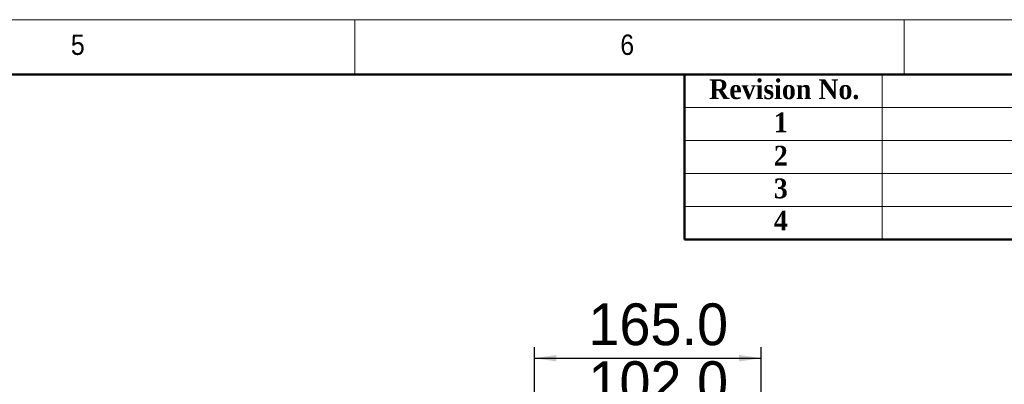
# Model space of a CAD drawing. Header units: millimetres. Extents: x 40 to 3320, y 40 to 2336.
# Tile 12 of 13: x 1836 to 2553, y 2070 to 2336. Entities that reach past the tile are written whole.
import ezdxf

# ---------------------------------------------------------------- set-up
doc = ezdxf.new("R2010")
doc.units = ezdxf.units.MM
doc.header["$LTSCALE"] = 8
doc.layers.add('DIMNS', color=7, linetype='Continuous')
doc.styles.add('SLDTEXTSTYLE0', font='Gothic.ttf', dxfattribs={"width": 0.913})
doc.styles.add('SLDTEXTSTYLE1', font='timesbd.ttf', dxfattribs={"width": 0.933})
doc.styles.add('SLDTEXTSTYLE7', font='txt')
doc.dimstyles.new('SLDDIMSTYLE0', dxfattribs={"dimtxt": 30.4, "dimasz": 16, "dimexe": 0, "dimexo": 0.0625, "dimgap": 7.6, "dimtad": 2, "dimdec": 1, "dimrnd": 1e-09, "dimzin": 4, "dimdsep": 46, "dimtxsty": 'SLDTEXTSTYLE7', "dimsah": 1, "dimcen": 0.09, "dimadec": 0, "dimazin": 1, "dimtfac": 1, "dimtdec": 1, "dimtmove": 0, "dimatfit": 0, "dimfxl": 0, "dimfrac": 2, "dimtolj": 1, "dimtzin": 12, "dimarcsym": 0})

# ---------------------------------------------------------------- blocks, each defined once
blk = doc.blocks.new('_D_6')
at = {"layer": 'DIMNS'}
for p, q in [((2242.32, 1944.17), (2242.32, 2055.35)), ((2344.32, 1944.17), (2344.32, 2055.35)), ((2242.32, 2047.35), (2210.32, 2047.35)), ((2242.32, 2047.35), (2344.32, 2047.35)), ((2344.32, 2047.35), (2376.32, 2047.35))]:
    blk.add_line(p, q, dxfattribs=at)
for points in [[(2242.32, 2047.35), (2226.32, 2049.75), (2226.32, 2044.95)], [(2344.32, 2047.35), (2360.32, 2044.95), (2360.32, 2049.75)]]:
    blk.add_solid(points, dxfattribs=at)
at = {"layer": 'DIMNS', "insert": (2250.07, 2087.24), "char_height": 30.4, "attachment_point": 1, "style": 'SLDTEXTSTYLE7'}
blk.add_mtext('102.0', dxfattribs=at)
blk = doc.blocks.new('_D_7')
at = {"layer": 'DIMNS'}
for p, q in [((2210.82, 1944.17), (2210.82, 2097.51)), ((2375.82, 1944.17), (2375.82, 2097.51)), ((2210.82, 2089.51), (2375.82, 2089.51))]:
    blk.add_line(p, q, dxfattribs=at)
for points in [[(2210.82, 2089.51), (2226.82, 2087.11), (2226.82, 2091.91)], [(2375.82, 2089.51), (2359.82, 2091.91), (2359.82, 2087.11)]]:
    blk.add_solid(points, dxfattribs=at)
at = {"layer": 'DIMNS', "insert": (2250.07, 2129.4), "char_height": 30.4, "attachment_point": 1, "style": 'SLDTEXTSTYLE7'}
blk.add_mtext('165.0', dxfattribs=at)

msp = doc.modelspace()

# ---------------------------------------------------------------- linework, layer by layer
at = {"color": 7, "linetype": 'Continuous', "lineweight": 18}
for p, q in [((3320, 2336), (40, 2336)), ((2080, 2296), (2080, 2336)), ((2480, 2336), (2480, 2296)), ((80, 2296), (3280, 2296)), ((2464, 2296), (2464, 2176)), ((2320, 2272), (3280, 2272)), ((2320, 2248), (3280, 2248)), ((2320, 2224), (3280, 2224)), ((2320, 2200), (3280, 2200))]:
    msp.add_line(p, q, dxfattribs=at)
at = {"color": 7, "linetype": 'Continuous', "lineweight": 50}
for p, q in [((3280, 2296), (80, 2296)), ((2320, 2296), (2320, 2176)), ((3280, 2176), (2320, 2176))]:
    msp.add_line(p, q, dxfattribs=at)

# ---------------------------------------------------------------- texts
at = {"color": 7, "linetype": 'Continuous', "lineweight": 0, "attachment_point": 1}
for s, insert, char_height, style in [('5', (1873.33, 2325.17), 14.82, 'SLDTEXTSTYLE0'), ('6', (2273.33, 2325.17), 14.82, 'SLDTEXTSTYLE0'), ('Revision No.', (2337.99, 2292.59), 14.4, 'SLDTEXTSTYLE1'), ('1', (2385.1, 2268.4), 14.4, 'SLDTEXTSTYLE1'), ('2', (2385.1, 2244.2), 14.4, 'SLDTEXTSTYLE1'), ('3', (2385.1, 2220.36), 14.4, 'SLDTEXTSTYLE1'), ('4', (2385.1, 2196.93), 14.4, 'SLDTEXTSTYLE1')]:
    msp.add_mtext(s, dxfattribs=dict(at, insert=insert, char_height=char_height, style=style))

# ---------------------------------------------------------------- dimensions: what is measured, and where the dimension line sits
at = {"layer": 'DIMNS'}
for base, p1, p2, picture, middle in [((2375.82, 2089.51), (2210.82, 1934.01), (2375.82, 1934.01), '_D_7', (2298.49, 2089.51)), ((2344.32, 2047.35), (2242.32, 1934.01), (2344.32, 1934.01), '_D_6', (2298.49, 2047.35))]:
    dim = msp.add_linear_dim(base=base, p1=p1, p2=p2, dimstyle='SLDDIMSTYLE0', dxfattribs=at)
    dim.commit()
    dim.dimension.update_dxf_attribs({"geometry": picture, "text_midpoint": middle, "dimtype": 160})

doc.saveas('drawing.dxf')
